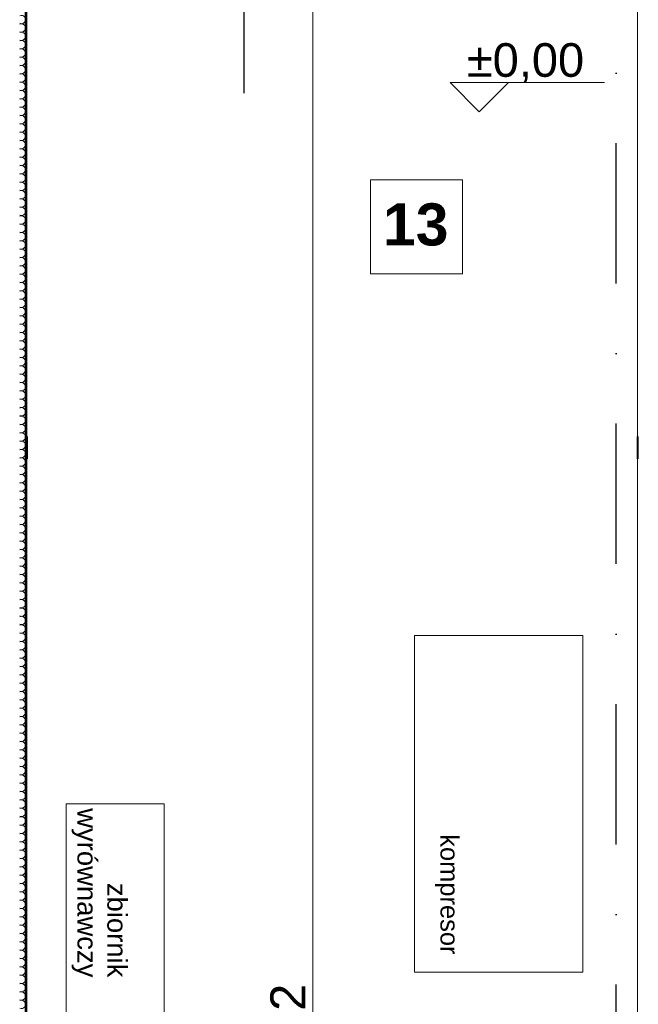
# Model space of a CAD drawing. Header units: millimetres. Extents: x 2016045 to 2079203, y -1576958 to -1542749.
# Tile 29 of 109: x 2029186 to 2031392, y -1559725 to -1556215. Entities that reach past the tile are written whole.
import ezdxf

# ---------------------------------------------------------------- set-up
doc = ezdxf.new("R2010")
doc.units = ezdxf.units.MM
doc.header["$MEASUREMENT"] = 0
doc.linetypes.add('OSIE', pattern=[1000, 500, -250, 0, -250])
for name, color, linetype, lineweight in [('a___cienka___0.15_Nr_pióra__5', 7, 'Continuous', 40), ('a___przekrojowa___0.5_Nr_pióra__1', 7, 'Continuous', 0), ('Budowlane - Sciany Zew_Nr_pióra__7', 7, 'Continuous', 13), ('opis pomieszczeń_Nr_pióra__1', 7, 'Continuous', 0), ('opis pomieszczeń_Nr_pióra__7', 7, 'Continuous', 13), ('Wymiarowanie - Poziomy_Nr_pióra__1', 7, 'Continuous', 0), ('Wymiarowanie_Nr_pióra__1', 7, 'Continuous', 0), ('Ściany zewnętrzne_Nr_pióra__1', 7, 'Continuous', 0)]:
    doc.layers.add(name, color=color, linetype=linetype, lineweight=lineweight)
for name, color, linetype, lineweight, true_color in [('Linie PT_Nr_pióra__13', 7, 'Continuous', 5, 0xb6b6b6), ('Myjnia - opisy zielone_Nr_pióra__11', 7, 'Continuous', 5, 0x6d6d6d), ('Myjnia - urzadzenie_Nr_pióra__12', 7, 'Continuous', 5, 0x9f9f9f), ('OSIE_Nr_pióra__2', 7, 'Continuous', 25, 0x0322fc), ('Wymiarowanie_Nr_pióra__3', 7, 'Continuous', 35, 0x008200)]:
    doc.layers.add(name, color=color, linetype=linetype, lineweight=lineweight, true_color=true_color)
doc.layers.add('Wymiarowanie', color=7, linetype='Continuous')
doc.layers.add('Ściany zewnętrzne', color=7, linetype='Continuous')
doc.styles.add('GENERATED_STYLE_1', font='arial.ttf')
doc.styles.add('GENERATED_STYLE_4', font='arial.ttf')
doc.dimstyles.new('GENERATED_STYLE__2', dxfattribs={"dimtxt": 125, "dimasz": 114, "dimexe": 0.18, "dimexo": 0, "dimgap": 0.09, "dimtad": 1, "dimdec": 0, "dimlfac": 0.1, "dimzin": 0, "dimdsep": 46, "dimtxsty": 'GENERATED_STYLE_1', "dimblk": 'ARROWHEAD_2', "dimblk1": 'ARROWHEAD_2', "dimblk2": 'ARROWHEAD_2', "dimcen": 0.09, "dimclrd": 7, "dimclre": 7, "dimclrt": 7, "dimadec": 4, "dimazin": 0, "dimtfac": 1, "dimtdec": 4, "dimtmove": 2, "dimatfit": 3, "dimfxl": 0, "dimtolj": 1, "dimtzin": 0, "dimarcsym": 0})
doc.dimstyles.new('GENERATED_STYLE__3', dxfattribs={"dimtxt": 125, "dimasz": 114, "dimexe": 0.18, "dimexo": 0, "dimgap": 0.09, "dimtad": 1, "dimdec": 0, "dimlfac": 0.1, "dimzin": 0, "dimdsep": 46, "dimtxsty": 'GENERATED_STYLE_1', "dimblk": 'ARROWHEAD_2', "dimblk1": 'ARROWHEAD_2', "dimblk2": 'ARROWHEAD_2', "dimcen": 0.09, "dimclrd": 7, "dimclre": 7, "dimclrt": 7, "dimadec": 4, "dimazin": 0, "dimtfac": 1, "dimtdec": 4, "dimtmove": 0, "dimatfit": 3, "dimfxl": 0, "dimtolj": 1, "dimtzin": 0, "dimarcsym": 0})

# ---------------------------------------------------------------- blocks, each defined once
blk = doc.blocks.new('Izolacja cieplna 18_2')
at = {"layer": 'Linie PT_Nr_pióra__13', "linetype": 'Continuous'}
for centre in [(223.2, 55.2), (253, 55.2), (282.7, 55.2), (312.5, 55.2), (342.3, 55.2), (372, 55.2), (401.8, 55.2), (431.5, 55.2), (461.3, 55.2), (491.1, 55.2), (520.8, 55.2), (550.6, 55.2), (580.3, 55.2), (610.1, 55.2), (639.9, 55.2), (669.6, 55.2), (699.4, 55.2), (729.2, 55.2), (758.9, 55.2), (788.7, 55.2), (818.4, 55.2), (848.2, 55.2), (878, 55.2), (907.7, 55.2), (937.5, 55.2), (967.2, 55.2), (997, 55.2), (1026.8, 55.2), (1056.5, 55.2), (1086.3, 55.2), (1116, 55.2), (1145.8, 55.2), (1175.6, 55.2), (1205.3, 55.2), (1235.1, 55.2), (1264.9, 55.2), (1294.6, 55.2), (1324.4, 55.2), (1354.1, 55.2), (1383.9, 55.2), (1413.7, 55.2), (1443.4, 55.2), (1473.2, 55.2), (1502.9, 55.2), (1532.7, 55.2), (1562.5, 55.2), (1592.2, 55.2), (1622, 55.2), (1651.8, 55.2), (1681.5, 55.2), (1711.3, 55.2), (1741, 55.2), (1770.8, 55.2), (1800.6, 55.2), (1830.3, 55.2), (1860.1, 55.2), (1889.8, 55.2), (1919.6, 55.2), (1949.4, 55.2), (1979.1, 55.2), (2008.9, 55.2), (2038.6, 55.2), (2068.4, 55.2), (2098.2, 55.2), (2127.9, 55.2), (2157.7, 55.2), (2187.5, 55.2), (2217.2, 55.2), (2247, 55.2), (2276.7, 55.2), (2306.5, 55.2), (2336.3, 55.2), (2366, 55.2), (2395.8, 55.2), (2425.5, 55.2), (2455.3, 55.2), (2485.1, 55.2), (2514.8, 55.2), (2544.6, 55.2), (2574.3, 55.2), (2604.1, 55.2), (2633.9, 55.2), (2663.6, 55.2), (2693.4, 55.2), (2723.2, 55.2), (2752.9, 55.2), (2782.7, 55.2), (2812.4, 55.2), (2842.2, 55.2), (2872, 55.2), (2901.7, 55.2), (2931.5, 55.2), (2961.2, 55.2), (2991, 55.2), (3020.8, 55.2), (3050.5, 55.2), (3080.3, 55.2), (3110.1, 55.2), (3139.8, 55.2), (3169.6, 55.2), (3199.3, 55.2), (3229.1, 55.2), (3258.9, 55.2), (3288.6, 55.2), (3318.4, 55.2), (3348.1, 55.2), (3377.9, 55.2), (3407.7, 55.2), (3437.4, 55.2), (3467.2, 55.2), (3496.9, 55.2), (3526.7, 55.2), (3556.5, 55.2), (3586.2, 55.2), (3616, 55.2), (3645.8, 55.2), (3675.5, 55.2), (3705.3, 55.2), (3735, 55.2)]:
    blk.add_arc(centre, 14.9, 336.3486, 203.6513, dxfattribs=at)
blk = doc.blocks.new('Ściana_27', base_point=(2031469.9, -1567210.9))
at = {"layer": 'Ściany zewnętrzne_Nr_pióra__1', "linetype": 'Continuous', "flags": 128}
blk.add_lwpolyline([(2031389.9, -1555990.9), (2031389.9, -1567210.9)], dxfattribs=at)
blk = doc.blocks.new('*D117', base_point=(1682719.6, -1237567.4))
at = {"layer": 'Wymiarowanie_Nr_pióra__1', "linetype": 'Continuous'}
for p, q in [((2030231.7, -1555990.9), (2030231.7, -1555917.6)), ((2030344.2, -1555990.9), (2030119.2, -1555990.9)), ((2030231.7, -1563610.9), (2030231.7, -1555990.9)), ((2030344.2, -1563610.9), (2030119.2, -1563610.9))]:
    blk.add_line(p, q, dxfattribs=at)
at = {"layer": 'Wymiarowanie_Nr_pióra__3', "linetype": 'Continuous'}
for p, q in [((2030306.7, -1556034.2), (2030156.7, -1555947.6)), ((2030156.7, -1563567.6), (2030306.7, -1563654.2))]:
    blk.add_line(p, q, dxfattribs=at)
at = {"layer": 'Wymiarowanie_Nr_pióra__1', "insert": (2030206.7, -1559943.2), "char_height": 125, "attachment_point": 7, "rotation": 90, "style": 'GENERATED_STYLE_1'}
blk.add_mtext('\\A1;{\\fArial|b0|i0|c238|p38;762}', dxfattribs=at)
blk = doc.blocks.new('ARROWHEAD_2')
at = {"color": 0, "linetype": 'Continuous', "lineweight": 0}
for p, q in [((-0.378, -0.655), (0.378, 0.655)), ((0, 0), (-1, 0))]:
    blk.add_line(p, q, dxfattribs=at)
blk = doc.blocks.new('*D126', base_point=(1682719.6, -1237567.4))
at = {"layer": 'Wymiarowanie_Nr_pióra__1', "linetype": 'Continuous'}
for p, q in [((2044173.5, -1556060.9), (2043948.5, -1556060.9)), ((2044061, -1559800.9), (2044061, -1556060.9)), ((2044173.5, -1559800.9), (2043948.5, -1559800.9))]:
    blk.add_line(p, q, dxfattribs=at)
at = {"layer": 'Wymiarowanie_Nr_pióra__3', "linetype": 'Continuous'}
for p, q in [((2043986, -1556017.6), (2044136, -1556104.2)), ((2043986, -1559757.6), (2044136, -1559844.2))]:
    blk.add_line(p, q, dxfattribs=at)
at = {"layer": 'Wymiarowanie_Nr_pióra__1', "insert": (2044036, -1558073.2), "char_height": 125, "attachment_point": 7, "rotation": 90, "style": 'GENERATED_STYLE_1'}
blk.add_mtext('\\A1;{\\fArial|b0|i0|c238|p38;374}', dxfattribs=at)
blk = doc.blocks.new('*D143', base_point=(1682719.6, -1237567.4))
at = {"layer": 'Wymiarowanie_Nr_pióra__1', "linetype": 'Continuous'}
for p, q in [((2021278.9, -1556060.9), (2021053.9, -1556060.9)), ((2021166.4, -1559800.9), (2021166.4, -1556060.9)), ((2021278.9, -1559800.9), (2021053.9, -1559800.9))]:
    blk.add_line(p, q, dxfattribs=at)
at = {"layer": 'Wymiarowanie_Nr_pióra__3', "linetype": 'Continuous'}
for p, q in [((2021091.4, -1556017.6), (2021241.4, -1556104.2)), ((2021091.4, -1559757.6), (2021241.4, -1559844.2))]:
    blk.add_line(p, q, dxfattribs=at)
at = {"layer": 'Wymiarowanie_Nr_pióra__1', "insert": (2021141.4, -1558073.2), "char_height": 125, "attachment_point": 7, "rotation": 90, "style": 'GENERATED_STYLE_1'}
blk.add_mtext('\\A1;{\\fArial|b0|i0|c238|p38;374}', dxfattribs=at)
blk = doc.blocks.new('*D179', base_point=(1682719.6, -1237567.4))
at = {"layer": 'Wymiarowanie_Nr_pióra__1', "linetype": 'Continuous'}
for p, q in [((2021416.4, -1552270.9), (2021416.4, -1552197.6)), ((2021528.9, -1552270.9), (2021303.9, -1552270.9)), ((2021416.4, -1567330.9), (2021416.4, -1552270.9)), ((2021528.9, -1567330.9), (2021303.9, -1567330.9)), ((2021416.4, -1567404.3), (2021416.4, -1567330.9))]:
    blk.add_line(p, q, dxfattribs=at)
at = {"layer": 'Wymiarowanie_Nr_pióra__3', "linetype": 'Continuous'}
for p, q in [((2021491.4, -1552314.2), (2021341.4, -1552227.6)), ((2021341.4, -1567287.6), (2021491.4, -1567374.2))]:
    blk.add_line(p, q, dxfattribs=at)
at = {"layer": 'Wymiarowanie_Nr_pióra__1', "insert": (2021391.4, -1560447), "char_height": 125, "attachment_point": 7, "rotation": 90, "style": 'GENERATED_STYLE_1'}
blk.add_mtext('\\A1;{\\fArial|b0|i0|c238|p38;1\xa0506}', dxfattribs=at)

msp = doc.modelspace()

# ---------------------------------------------------------------- linework, layer by layer
at = {"layer": 'a___cienka___0.15_Nr_pióra__5', "linetype": 'Continuous'}
for p, q in [((2029206.7, -1555990.9), (2029206.7, -1567210.9)), ((2029211.7, -1557700.9), (2029211.7, -1557780.9)), ((2031389.8, -1557700.9), (2031389.8, -1557780.9))]:
    msp.add_line(p, q, dxfattribs=at)
at = {"layer": 'a___przekrojowa___0.5_Nr_pióra__1', "linetype": 'Continuous'}
for p, q in [((2029211.7, -1555990.9), (2029211.7, -1557700.9)), ((2029211.7, -1556040.9), (2029211.7, -1557700.9)), ((2031389.8, -1557700.9), (2031389.3, -1557700.9)), ((2029211.7, -1557780.9), (2029211.7, -1563610.9)), ((2031388.8, -1563610.9), (2031389.9, -1557780.9))]:
    msp.add_line(p, q, dxfattribs=at)
at = {"layer": 'Budowlane - Sciany Zew_Nr_pióra__7', "linetype": 'Continuous'}
msp.add_line((2029211.7, -1557800.9), (2029211.7, -1563610.9), dxfattribs=at)
at = {"layer": 'Myjnia - urzadzenie_Nr_pióra__12', "linetype": 'Continuous'}
for p, q in [((2030594.2, -1558410.9), (2030594.2, -1559610.9)), ((2031194.2, -1558410.9), (2030594.2, -1558410.9)), ((2031194.2, -1559610.9), (2031194.2, -1558410.9)), ((2029351.7, -1560110.9), (2029351.7, -1559010.9)), ((2029351.7, -1559010.9), (2029701.7, -1559010.9)), ((2029701.7, -1559010.9), (2029701.7, -1560110.9)), ((2030594.2, -1559610.9), (2031194.2, -1559610.9))]:
    msp.add_line(p, q, dxfattribs=at)
at = {"layer": 'opis pomieszczeń_Nr_pióra__1', "linetype": 'Continuous', "flags": 128}
msp.add_lwpolyline([(2030437.4, -1556785.2), (2030765.1, -1556785.2), (2030765.1, -1557120.9), (2030437.4, -1557120.9)], close=True, dxfattribs=at)
at = {"layer": 'OSIE_Nr_pióra__2', "linetype": 'OSIE'}
for p, q in [((2031313.9, -1573156.5), (2031313.9, -1549393.1)), ((2029986.7, -1556476.5), (2029986.7, -1549568.1))]:
    msp.add_line(p, q, dxfattribs=at)
at = {"layer": 'Wymiarowanie - Poziomy_Nr_pióra__1', "linetype": 'Continuous'}
msp.add_line((2030720.9, -1556438.6), (2031272.2, -1556438.6), dxfattribs=at)
at = {"layer": 'Wymiarowanie - Poziomy_Nr_pióra__1', "linetype": 'Continuous', "flags": 128}
msp.add_lwpolyline([(2030720.9, -1556438.6), (2030825.3, -1556543), (2030929.7, -1556438.6)], dxfattribs=at)

# ---------------------------------------------------------------- block references
at = {"layer": 'Linie PT_Nr_pióra__13', "linetype": 'Continuous', "zscale": 1000, "rotation": 270}
msp.add_blockref('Izolacja cieplna 18_2', (2029136.7, -1555990.9), dxfattribs=at)
at = {"layer": 'Ściany zewnętrzne'}
msp.add_blockref('Ściana_27', (2031469.9, -1567210.9), dxfattribs=at)

# ---------------------------------------------------------------- texts
at = {"layer": 'Myjnia - opisy zielone_Nr_pióra__11', "linetype": 'Continuous', "attachment_point": 9, "rotation": 270, "style": 'GENERATED_STYLE_1'}
for s, insert, char_height in [('\\A1;{\\fArial|b0|i0|c238|p38;wyrównawczy}', (2029370.8, -1559629.3), 70), ('\\A1;{\\fArial|b0|i0|c238|p38;kompresor}', (2030667.2, -1559547.8), 65), ('\\A1;{\\fArial|b0|i0|c238|p38;zbiornik}', (2029497.6, -1559629.3), 70)]:
    msp.add_mtext(s, dxfattribs=dict(at, insert=insert, char_height=char_height))
at = {"layer": 'opis pomieszczeń_Nr_pióra__7', "linetype": 'Continuous', "insert": (2030715.1, -1557022), "char_height": 150, "attachment_point": 9, "style": 'GENERATED_STYLE_4'}
msp.add_mtext('\\A1;{\\fArial|b1|i0|c238|p38;13}', dxfattribs=at)
at = {"layer": 'Wymiarowanie - Poziomy_Nr_pióra__1', "linetype": 'Continuous', "insert": (2030780.9, -1556440.8), "char_height": 120, "attachment_point": 7, "style": 'GENERATED_STYLE_1'}
msp.add_mtext('\\A1;{\\fArial|b0|i0|c238|p38;±0,00}', dxfattribs=at)

# ---------------------------------------------------------------- dimensions: what is measured, and where the dimension line sits
at = {"layer": 'Wymiarowanie', "linetype": 'Continuous'}
for base, p1, p2, dimstyle, picture, middle in [((2021416.4, -1552270.9), (2023749.9, -1567330.9), (2031349.9, -1552270.9), 'GENERATED_STYLE__2', '*D179', (2021328.9, -1560233.3)), ((2030231.7, -1555990.9), (2031388.8, -1563610.9), (2030043.9, -1555990.9), 'GENERATED_STYLE__3', '*D117', (2030144.2, -1559800.9)), ((2044061, -1556060.9), (2020876.3, -1559800.9), (2020826.3, -1556060.9), 'GENERATED_STYLE__3', '*D126', (2043973.5, -1557930.9)), ((2021166.4, -1556060.9), (2044226, -1559800.9), (2020826.3, -1556060.9), 'GENERATED_STYLE__3', '*D143', (2021078.9, -1557930.9))]:
    dim = msp.add_linear_dim(base=base, p1=p1, p2=p2, angle=90, dimstyle=dimstyle, dxfattribs=at)
    dim.commit()
    dim.dimension.update_dxf_attribs({"geometry": picture, "text_midpoint": middle, "dimtype": 160, "text_rotation": 90})

doc.saveas('drawing.dxf')
